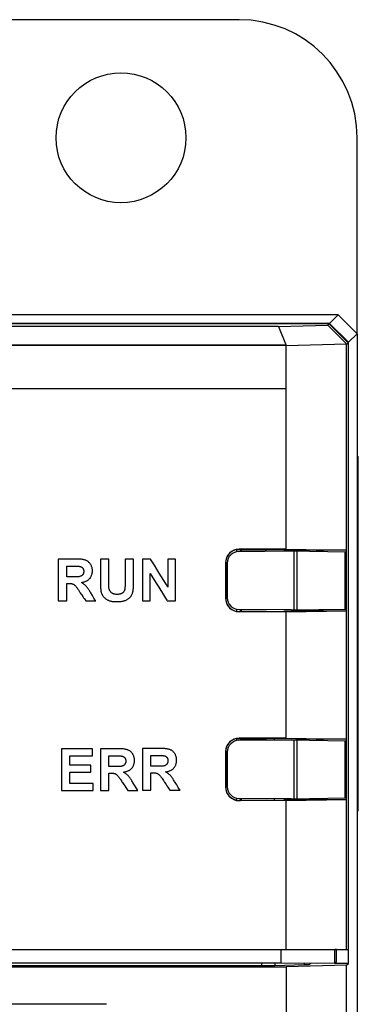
# Model space of a CAD drawing. Header units: millimetres. Extents: x 1898 to 2650, y -151 to 500.
# Tile 16 of 29: x 2141 to 2155, y 127 to 169. Entities that reach past the tile are written whole.
import ezdxf

# ---------------------------------------------------------------- set-up
doc = ezdxf.new("R2010")
doc.units = ezdxf.units.MM
doc.header["$LTSCALE"] = 23.1
doc.layers.get('0').update_dxf_attribs({"linetype": 'CONTINUOUS'})

msp = doc.modelspace()

# ---------------------------------------------------------------- linework, layer by layer
for p, q in [((2150.435, 168.79), (2138.549, 168.79)), ((2155.435, 155.49), (2155.435, 163.79)), ((2154.635, 156.29), (2114.234, 156.29)), ((2154.271, 155.926), (2154.635, 156.29)), ((2154.635, 156.29), (2155.435, 155.49)), ((2154.271, 155.926), (2114.598, 155.926)), ((2154.255, 155.911), (2114.614, 155.911)), ((2152.099, 155.8), (2116.771, 155.8)), ((2152.099, 155.8), (2154.198, 155.854)), ((2152.099, 155.8), (2152.424, 154.994)), ((2154.198, 155.854), (2154.255, 155.911)), ((2154.99, 155.06), (2154.198, 155.854)), ((2154.255, 155.911), (2155.055, 155.111)), ((2154.271, 155.926), (2155.071, 155.127)), ((2155.071, 155.127), (2155.435, 155.49)), ((2155.071, 128.824), (2155.071, 155.127)), ((2155.435, 155.49), (2155.435, -12.91)), ((2152.424, 155), (2116.445, 155)), ((2152.424, 154.994), (2116.445, 154.994)), ((2152.424, 154.994), (2154.99, 155.06)), ((2152.424, 146.363), (2152.424, 155)), ((2152.424, 153.176), (2152.424, 154.994)), ((2154.99, 155.045), (2155.055, 155.111)), ((2154.99, 146.249), (2154.99, 155.045)), ((2155.055, 155.111), (2155.055, 129.408)), ((2116.445, 153.176), (2152.424, 153.176)), ((2155.435, 150.29), (2155.485, 150.29)), ((2155.485, 135.29), (2155.485, 150.29)), ((2150.34, 146.347), (2150.435, 146.354)), ((2150.34, 146.262), (2150.34, 146.347)), ((2150.43, 146.271), (2152.635, 146.29)), ((2150.435, 146.354), (2150.435, 146.363)), ((2152.424, 146.363), (2150.435, 146.363)), ((2150.49, 146.271), (2150.49, 146.352)), ((2150.526, 146.34), (2150.49, 146.352)), ((2150.526, 146.34), (2150.526, 146.272)), ((2150.526, 146.34), (2151.601, 146.34)), ((2151.601, 146.34), (2152.328, 146.353)), ((2152.328, 146.328), (2152.84, 146.319)), ((2152.424, 146.363), (2154.99, 146.319)), ((2152.635, 146.29), (2154.969, 146.249)), ((2152.748, 146.288), (2152.748, 143.792)), ((2153.789, 146.319), (2152.84, 146.319)), ((2152.877, 146.286), (2152.877, 143.794)), ((2153.319, 146.319), (2153.319, 146.278)), ((2153.719, 146.319), (2153.719, 146.271)), ((2153.77, 146.27), (2153.77, 146.319)), ((2153.794, 146.316), (2153.789, 146.319)), ((2153.794, 146.316), (2153.989, 146.319)), ((2153.794, 146.316), (2153.794, 146.27)), ((2153.989, 146.319), (2153.989, 146.267)), ((2154.99, 146.319), (2153.989, 146.319)), ((2154.909, 146.251), (2154.909, 143.83)), ((2154.969, 146.249), (2154.969, 143.831)), ((2142.778, 145.944), (2142.778, 144.175)), ((2143.571, 145.944), (2142.778, 145.944)), ((2143.136, 145.195), (2143.136, 145.645)), ((2143.136, 145.645), (2143.407, 145.645)), ((2143.407, 145.645), (2143.441, 145.645)), ((2143.441, 145.645), (2143.493, 145.646)), ((2143.493, 145.646), (2143.519, 145.646)), ((2143.519, 145.646), (2143.545, 145.646)), ((2143.545, 145.646), (2143.571, 145.646)), ((2143.613, 145.943), (2143.571, 145.944)), ((2143.571, 145.646), (2143.597, 145.645)), ((2143.597, 145.645), (2143.623, 145.644)), ((2143.655, 145.942), (2143.613, 145.943)), ((2143.623, 145.644), (2143.649, 145.642)), ((2143.649, 145.642), (2143.675, 145.639)), ((2143.697, 145.941), (2143.655, 145.942)), ((2143.675, 145.639), (2143.69, 145.636)), ((2143.69, 145.636), (2143.705, 145.632)), ((2143.719, 145.939), (2143.697, 145.941)), ((2143.705, 145.632), (2143.72, 145.627)), ((2143.758, 145.936), (2143.719, 145.939)), ((2143.72, 145.627), (2143.734, 145.622)), ((2143.734, 145.622), (2143.748, 145.615)), ((2143.748, 145.615), (2143.762, 145.608)), ((2143.793, 145.932), (2143.758, 145.936)), ((2143.762, 145.608), (2143.775, 145.599)), ((2143.775, 145.599), (2143.788, 145.59)), ((2143.788, 145.59), (2143.799, 145.58)), ((2143.827, 145.926), (2143.793, 145.932)), ((2143.799, 145.58), (2143.809, 145.569)), ((2143.809, 145.569), (2143.818, 145.557)), ((2143.818, 145.557), (2143.827, 145.544)), ((2143.858, 145.92), (2143.827, 145.926)), ((2143.827, 145.544), (2143.834, 145.531)), ((2143.887, 145.913), (2143.858, 145.92)), ((2143.915, 145.905), (2143.887, 145.913)), ((2143.942, 145.896), (2143.915, 145.905)), ((2143.962, 145.887), (2143.942, 145.896)), ((2143.982, 145.878), (2143.962, 145.887)), ((2144.003, 145.867), (2143.982, 145.878)), ((2144.023, 145.854), (2144.003, 145.867)), ((2144.042, 145.84), (2144.023, 145.854)), ((2144.062, 145.825), (2144.042, 145.84)), ((2144.08, 145.808), (2144.062, 145.825)), ((2144.097, 145.791), (2144.08, 145.808)), ((2144.103, 145.784), (2144.097, 145.791)), ((2144.119, 145.766), (2144.103, 145.784)), ((2144.134, 145.746), (2144.119, 145.766)), ((2144.147, 145.727), (2144.134, 145.746)), ((2144.16, 145.705), (2144.147, 145.727)), ((2144.172, 145.683), (2144.16, 145.705)), ((2144.182, 145.66), (2144.172, 145.683)), ((2144.192, 145.635), (2144.182, 145.66)), ((2144.201, 145.61), (2144.192, 145.635)), ((2144.208, 145.583), (2144.201, 145.61)), ((2144.214, 145.557), (2144.208, 145.583)), ((2144.219, 145.529), (2144.214, 145.557)), ((2144.561, 145.944), (2144.561, 144.999)), ((2144.919, 145.944), (2144.561, 145.944)), ((2144.919, 144.985), (2144.919, 145.944)), ((2145.608, 145.944), (2145.608, 144.905)), ((2145.966, 145.944), (2145.608, 145.944)), ((2145.966, 145.04), (2145.966, 145.944)), ((2146.344, 145.944), (2146.344, 144.175)), ((2146.691, 145.944), (2146.344, 145.944)), ((2146.767, 145.82), (2146.691, 145.944)), ((2146.848, 145.688), (2146.767, 145.82)), ((2146.947, 145.526), (2146.848, 145.688)), ((2147.419, 145.944), (2147.419, 144.759)), ((2147.749, 145.944), (2147.419, 145.944)), ((2147.749, 144.175), (2147.749, 145.944)), ((2149.862, 145.79), (2149.862, 144.29)), ((2149.862, 145.79), (2149.87, 145.79)), ((2149.87, 145.79), (2149.87, 144.29)), ((2149.935, 145.771), (2149.935, 144.309)), ((2143.4, 145.195), (2143.136, 145.195)), ((2143.432, 145.195), (2143.4, 145.195)), ((2143.465, 145.194), (2143.432, 145.195)), ((2143.497, 145.194), (2143.465, 145.194)), ((2143.53, 145.193), (2143.497, 145.194)), ((2143.562, 145.193), (2143.53, 145.193)), ((2143.566, 145.194), (2143.562, 145.193)), ((2143.598, 145.195), (2143.566, 145.194)), ((2143.626, 145.197), (2143.598, 145.195)), ((2143.652, 145.201), (2143.626, 145.197)), ((2143.676, 145.205), (2143.652, 145.201)), ((2143.699, 145.211), (2143.676, 145.205)), ((2143.721, 145.217), (2143.699, 145.211)), ((2143.732, 145.222), (2143.721, 145.217)), ((2143.744, 145.227), (2143.732, 145.222)), ((2143.755, 145.233), (2143.744, 145.227)), ((2143.766, 145.239), (2143.755, 145.233)), ((2143.777, 145.247), (2143.766, 145.239)), ((2143.787, 145.255), (2143.777, 145.247)), ((2143.796, 145.263), (2143.787, 145.255)), ((2143.805, 145.272), (2143.796, 145.263)), ((2143.813, 145.282), (2143.805, 145.272)), ((2143.821, 145.292), (2143.813, 145.282)), ((2143.828, 145.304), (2143.821, 145.292)), ((2143.834, 145.316), (2143.828, 145.304)), ((2143.834, 145.531), (2143.84, 145.517)), ((2143.84, 145.329), (2143.834, 145.316)), ((2143.84, 145.517), (2143.845, 145.502)), ((2143.845, 145.342), (2143.84, 145.329)), ((2143.845, 145.502), (2143.849, 145.487)), ((2143.849, 145.355), (2143.845, 145.342)), ((2143.849, 145.487), (2143.853, 145.471)), ((2143.852, 145.369), (2143.849, 145.355)), ((2143.854, 145.383), (2143.852, 145.369)), ((2143.853, 145.471), (2143.855, 145.456)), ((2143.855, 145.397), (2143.854, 145.383)), ((2143.855, 145.456), (2143.856, 145.44)), ((2143.857, 145.411), (2143.855, 145.397)), ((2143.856, 145.44), (2143.857, 145.425)), ((2143.857, 145.425), (2143.857, 145.411)), ((2144.093, 145.103), (2144.108, 145.119)), ((2144.108, 145.119), (2144.123, 145.136)), ((2144.123, 145.136), (2144.137, 145.155)), ((2144.137, 145.155), (2144.15, 145.175)), ((2144.15, 145.175), (2144.162, 145.196)), ((2144.162, 145.196), (2144.173, 145.218)), ((2144.173, 145.218), (2144.184, 145.242)), ((2144.184, 145.242), (2144.193, 145.266)), ((2144.193, 145.266), (2144.202, 145.291)), ((2144.202, 145.291), (2144.209, 145.318)), ((2144.209, 145.318), (2144.215, 145.345)), ((2144.215, 145.345), (2144.219, 145.372)), ((2144.222, 145.502), (2144.219, 145.529)), ((2144.219, 145.372), (2144.222, 145.399)), ((2144.224, 145.475), (2144.222, 145.502)), ((2144.222, 145.399), (2144.224, 145.421)), ((2144.225, 145.448), (2144.224, 145.475)), ((2144.224, 145.421), (2144.225, 145.448)), ((2146.675, 144.175), (2146.675, 145.338)), ((2146.675, 145.338), (2146.927, 144.929)), ((2147.055, 145.351), (2146.947, 145.526)), ((2147.343, 144.882), (2147.055, 145.351)), ((2143.136, 144.175), (2143.136, 144.914)), ((2143.136, 144.914), (2143.226, 144.914)), ((2143.226, 144.914), (2143.245, 144.914)), ((2143.245, 144.914), (2143.263, 144.913)), ((2143.263, 144.913), (2143.281, 144.913)), ((2143.281, 144.913), (2143.3, 144.911)), ((2143.3, 144.911), (2143.318, 144.91)), ((2143.318, 144.91), (2143.336, 144.907)), ((2143.336, 144.907), (2143.354, 144.904)), ((2143.354, 144.904), (2143.372, 144.899)), ((2143.372, 144.899), (2143.389, 144.894)), ((2143.389, 144.894), (2143.401, 144.889)), ((2143.401, 144.889), (2143.413, 144.884)), ((2143.413, 144.884), (2143.424, 144.878)), ((2143.424, 144.878), (2143.436, 144.871)), ((2143.436, 144.871), (2143.447, 144.864)), ((2143.447, 144.864), (2143.457, 144.856)), ((2143.457, 144.856), (2143.468, 144.848)), ((2143.468, 144.848), (2143.478, 144.839)), ((2143.478, 144.839), (2143.487, 144.83)), ((2143.487, 144.83), (2143.496, 144.821)), ((2143.496, 144.821), (2143.518, 144.797)), ((2143.518, 144.797), (2143.539, 144.773)), ((2143.539, 144.773), (2143.558, 144.747)), ((2143.558, 144.747), (2143.577, 144.722)), ((2143.577, 144.722), (2143.596, 144.695)), ((2143.76, 144.956), (2143.763, 144.956)), ((2143.78, 144.943), (2143.76, 144.956)), ((2143.763, 144.956), (2143.796, 144.962)), ((2143.801, 144.93), (2143.78, 144.943)), ((2143.796, 144.962), (2143.828, 144.969)), ((2143.821, 144.917), (2143.801, 144.93)), ((2143.841, 144.903), (2143.821, 144.917)), ((2143.828, 144.969), (2143.86, 144.977)), ((2143.86, 144.889), (2143.841, 144.903)), ((2143.86, 144.977), (2143.889, 144.986)), ((2143.879, 144.874), (2143.86, 144.889)), ((2143.898, 144.858), (2143.879, 144.874)), ((2143.889, 144.986), (2143.918, 144.996)), ((2143.916, 144.842), (2143.898, 144.858)), ((2143.933, 144.825), (2143.916, 144.842)), ((2143.918, 144.996), (2143.945, 145.007)), ((2143.95, 144.808), (2143.933, 144.825)), ((2143.945, 145.007), (2143.97, 145.018)), ((2143.973, 144.782), (2143.95, 144.808)), ((2143.97, 145.018), (2143.994, 145.031)), ((2143.995, 144.755), (2143.973, 144.782)), ((2143.994, 145.031), (2144.017, 145.044)), ((2144.016, 144.728), (2143.995, 144.755)), ((2144.037, 144.699), (2144.016, 144.728)), ((2144.017, 145.044), (2144.038, 145.058)), ((2144.057, 144.67), (2144.037, 144.699)), ((2144.038, 145.058), (2144.058, 145.072)), ((2144.058, 145.072), (2144.076, 145.087)), ((2144.076, 145.087), (2144.093, 145.103)), ((2144.561, 144.999), (2144.561, 144.935)), ((2144.561, 144.935), (2144.562, 144.89)), ((2144.562, 144.89), (2144.563, 144.845)), ((2144.563, 144.845), (2144.564, 144.8)), ((2144.564, 144.8), (2144.567, 144.754)), ((2144.567, 144.754), (2144.571, 144.709)), ((2144.571, 144.709), (2144.576, 144.666)), ((2144.918, 144.896), (2144.919, 144.926)), ((2144.918, 144.867), (2144.918, 144.896)), ((2144.919, 144.837), (2144.918, 144.867)), ((2144.919, 144.956), (2144.919, 144.985)), ((2144.919, 144.926), (2144.919, 144.956)), ((2144.92, 144.807), (2144.919, 144.837)), ((2144.921, 144.778), (2144.92, 144.807)), ((2144.924, 144.748), (2144.921, 144.778)), ((2144.927, 144.719), (2144.924, 144.748)), ((2144.932, 144.69), (2144.927, 144.719)), ((2145.6, 144.724), (2145.597, 144.694)), ((2145.603, 144.754), (2145.6, 144.724)), ((2145.605, 144.784), (2145.603, 144.754)), ((2145.607, 144.814), (2145.605, 144.784)), ((2145.608, 144.874), (2145.607, 144.844)), ((2145.607, 144.844), (2145.607, 144.814)), ((2145.608, 144.905), (2145.608, 144.874)), ((2145.956, 144.675), (2145.959, 144.717)), ((2145.959, 144.717), (2145.961, 144.742)), ((2145.961, 144.742), (2145.964, 144.787)), ((2145.964, 144.787), (2145.965, 144.833)), ((2145.965, 144.833), (2145.966, 144.878)), ((2145.966, 144.969), (2145.966, 145.04)), ((2145.966, 144.923), (2145.966, 144.969)), ((2145.966, 144.878), (2145.966, 144.923)), ((2146.927, 144.929), (2147.033, 144.757)), ((2147.033, 144.757), (2147.237, 144.426)), ((2147.398, 144.792), (2147.343, 144.882)), ((2147.419, 144.759), (2147.398, 144.792)), ((2143.596, 144.695), (2143.614, 144.669)), ((2143.614, 144.669), (2143.632, 144.642)), ((2143.632, 144.642), (2143.65, 144.615)), ((2143.65, 144.615), (2143.667, 144.588)), ((2143.667, 144.588), (2143.685, 144.561)), ((2143.685, 144.561), (2143.692, 144.551)), ((2143.692, 144.551), (2143.712, 144.521)), ((2143.712, 144.521), (2143.74, 144.478)), ((2143.74, 144.478), (2143.775, 144.426)), ((2143.775, 144.426), (2143.813, 144.368)), ((2143.813, 144.368), (2143.851, 144.311)), ((2143.851, 144.311), (2143.886, 144.259)), ((2144.077, 144.641), (2144.057, 144.67)), ((2144.096, 144.611), (2144.077, 144.641)), ((2144.115, 144.581), (2144.096, 144.611)), ((2144.133, 144.551), (2144.115, 144.581)), ((2144.152, 144.521), (2144.133, 144.551)), ((2144.158, 144.511), (2144.152, 144.521)), ((2144.228, 144.399), (2144.158, 144.511)), ((2144.292, 144.297), (2144.228, 144.399)), ((2144.362, 144.185), (2144.292, 144.297)), ((2144.576, 144.666), (2144.581, 144.626)), ((2144.581, 144.626), (2144.588, 144.587)), ((2144.588, 144.587), (2144.596, 144.55)), ((2144.596, 144.55), (2144.602, 144.529)), ((2144.602, 144.529), (2144.608, 144.508)), ((2144.608, 144.508), (2144.616, 144.487)), ((2144.616, 144.487), (2144.625, 144.467)), ((2144.625, 144.467), (2144.635, 144.447)), ((2144.635, 144.447), (2144.645, 144.427)), ((2144.645, 144.427), (2144.657, 144.408)), ((2144.657, 144.408), (2144.669, 144.39)), ((2144.669, 144.39), (2144.682, 144.371)), ((2144.682, 144.371), (2144.695, 144.354)), ((2144.695, 144.354), (2144.711, 144.336)), ((2144.711, 144.336), (2144.729, 144.318)), ((2144.729, 144.318), (2144.747, 144.3)), ((2144.747, 144.3), (2144.749, 144.299)), ((2144.749, 144.299), (2144.769, 144.282)), ((2144.937, 144.671), (2144.932, 144.69)), ((2144.943, 144.651), (2144.937, 144.671)), ((2144.951, 144.632), (2144.943, 144.651)), ((2144.96, 144.613), (2144.951, 144.632)), ((2144.964, 144.606), (2144.96, 144.613)), ((2144.974, 144.588), (2144.964, 144.606)), ((2144.986, 144.571), (2144.974, 144.588)), ((2144.998, 144.555), (2144.986, 144.571)), ((2145.012, 144.541), (2144.998, 144.555)), ((2145.026, 144.527), (2145.012, 144.541)), ((2145.04, 144.515), (2145.026, 144.527)), ((2145.055, 144.505), (2145.04, 144.515)), ((2145.071, 144.495), (2145.055, 144.505)), ((2145.088, 144.486), (2145.071, 144.495)), ((2145.107, 144.478), (2145.088, 144.486)), ((2145.127, 144.471), (2145.107, 144.478)), ((2145.148, 144.465), (2145.127, 144.471)), ((2145.171, 144.459), (2145.148, 144.465)), ((2145.195, 144.455), (2145.171, 144.459)), ((2145.22, 144.452), (2145.195, 144.455)), ((2145.245, 144.45), (2145.22, 144.452)), ((2145.269, 144.45), (2145.245, 144.45)), ((2145.274, 144.45), (2145.269, 144.45)), ((2145.298, 144.45), (2145.274, 144.45)), ((2145.322, 144.451), (2145.298, 144.45)), ((2145.346, 144.454), (2145.322, 144.451)), ((2145.355, 144.455), (2145.346, 144.454)), ((2145.379, 144.459), (2145.355, 144.455)), ((2145.4, 144.464), (2145.379, 144.459)), ((2145.421, 144.47), (2145.4, 144.464)), ((2145.439, 144.476), (2145.421, 144.47)), ((2145.457, 144.484), (2145.439, 144.476)), ((2145.473, 144.492), (2145.457, 144.484)), ((2145.487, 144.502), (2145.473, 144.492)), ((2145.501, 144.512), (2145.487, 144.502)), ((2145.514, 144.523), (2145.501, 144.512)), ((2145.527, 144.536), (2145.514, 144.523)), ((2145.539, 144.55), (2145.527, 144.536)), ((2145.55, 144.565), (2145.539, 144.55)), ((2145.56, 144.58), (2145.55, 144.565)), ((2145.569, 144.596), (2145.56, 144.58)), ((2145.577, 144.613), (2145.569, 144.596)), ((2145.578, 144.614), (2145.577, 144.613)), ((2145.584, 144.631), (2145.578, 144.614)), ((2145.589, 144.648), (2145.584, 144.631)), ((2145.592, 144.664), (2145.589, 144.648)), ((2145.597, 144.694), (2145.592, 144.664)), ((2145.759, 144.274), (2145.779, 144.29)), ((2145.779, 144.29), (2145.797, 144.306)), ((2145.797, 144.306), (2145.815, 144.324)), ((2145.815, 144.324), (2145.831, 144.341)), ((2145.831, 144.341), (2145.846, 144.36)), ((2145.846, 144.36), (2145.861, 144.381)), ((2145.861, 144.381), (2145.874, 144.402)), ((2145.874, 144.402), (2145.886, 144.423)), ((2145.886, 144.423), (2145.897, 144.446)), ((2145.897, 144.446), (2145.907, 144.469)), ((2145.907, 144.469), (2145.916, 144.492)), ((2145.916, 144.492), (2145.924, 144.516)), ((2145.924, 144.516), (2145.931, 144.54)), ((2145.931, 144.54), (2145.937, 144.564)), ((2145.937, 144.564), (2145.944, 144.599)), ((2145.944, 144.599), (2145.95, 144.636)), ((2145.95, 144.636), (2145.956, 144.675)), ((2147.237, 144.426), (2147.317, 144.296)), ((2147.317, 144.296), (2147.372, 144.208)), ((2149.862, 144.29), (2149.87, 144.29)), ((2142.778, 144.175), (2143.136, 144.175)), ((2143.886, 144.259), (2143.941, 144.175)), ((2143.941, 144.175), (2144.368, 144.175)), ((2144.368, 144.175), (2144.362, 144.185)), ((2144.769, 144.282), (2144.79, 144.266)), ((2144.79, 144.266), (2144.811, 144.251)), ((2144.811, 144.251), (2144.833, 144.238)), ((2144.833, 144.238), (2144.856, 144.225)), ((2144.856, 144.225), (2144.879, 144.213)), ((2144.879, 144.213), (2144.902, 144.202)), ((2144.902, 144.202), (2144.926, 144.192)), ((2144.926, 144.192), (2144.951, 144.183)), ((2144.951, 144.183), (2144.978, 144.174)), ((2144.978, 144.174), (2145.006, 144.167)), ((2145.006, 144.167), (2145.036, 144.161)), ((2145.036, 144.161), (2145.068, 144.155)), ((2145.068, 144.155), (2145.102, 144.151)), ((2145.102, 144.151), (2145.14, 144.148)), ((2145.14, 144.148), (2145.167, 144.146)), ((2145.167, 144.146), (2145.206, 144.144)), ((2145.206, 144.144), (2145.246, 144.144)), ((2145.246, 144.144), (2145.284, 144.143)), ((2145.284, 144.143), (2145.309, 144.144)), ((2145.309, 144.144), (2145.344, 144.144)), ((2145.344, 144.144), (2145.379, 144.146)), ((2145.379, 144.146), (2145.413, 144.149)), ((2145.413, 144.149), (2145.448, 144.153)), ((2145.448, 144.153), (2145.481, 144.158)), ((2145.481, 144.158), (2145.513, 144.164)), ((2145.513, 144.164), (2145.543, 144.171)), ((2145.543, 144.171), (2145.571, 144.178)), ((2145.571, 144.178), (2145.598, 144.187)), ((2145.598, 144.187), (2145.624, 144.197)), ((2145.624, 144.197), (2145.626, 144.198)), ((2145.626, 144.198), (2145.649, 144.208)), ((2145.649, 144.208), (2145.672, 144.22)), ((2145.672, 144.22), (2145.694, 144.232)), ((2145.694, 144.232), (2145.717, 144.245)), ((2145.717, 144.245), (2145.738, 144.259)), ((2145.738, 144.259), (2145.759, 144.274)), ((2146.344, 144.175), (2146.675, 144.175)), ((2147.372, 144.208), (2147.392, 144.175)), ((2147.392, 144.175), (2147.749, 144.175)), ((2150.34, 143.734), (2150.34, 143.819)), ((2152.635, 143.79), (2150.43, 143.809)), ((2150.435, 143.718), (2150.435, 143.726)), ((2152.424, 143.718), (2150.435, 143.718)), ((2150.49, 143.728), (2150.49, 143.809)), ((2150.526, 143.74), (2150.49, 143.728)), ((2150.526, 143.809), (2150.526, 143.74)), ((2150.526, 143.74), (2151.601, 143.74)), ((2151.601, 143.74), (2152.328, 143.728)), ((2152.328, 143.753), (2152.84, 143.761)), ((2152.424, 143.718), (2154.99, 143.761)), ((2152.424, 138.363), (2152.424, 143.718)), ((2152.635, 143.79), (2154.969, 143.831)), ((2153.789, 143.761), (2152.84, 143.761)), ((2153.319, 143.802), (2153.319, 143.761)), ((2153.719, 143.809), (2153.719, 143.761)), ((2153.77, 143.761), (2153.77, 143.81)), ((2153.794, 143.765), (2153.789, 143.761)), ((2153.794, 143.81), (2153.794, 143.765)), ((2153.989, 143.761), (2153.794, 143.765)), ((2153.989, 143.814), (2153.989, 143.761)), ((2153.989, 143.761), (2154.99, 143.761)), ((2154.99, 138.249), (2154.99, 143.831)), ((2150.34, 138.347), (2150.435, 138.354)), ((2150.34, 138.262), (2150.34, 138.347)), ((2150.43, 138.271), (2152.635, 138.29)), ((2150.435, 138.354), (2150.435, 138.363)), ((2152.424, 138.363), (2150.435, 138.363)), ((2150.49, 138.271), (2150.49, 138.352)), ((2150.526, 138.34), (2150.49, 138.352)), ((2150.526, 138.34), (2150.526, 138.272)), ((2150.526, 138.34), (2151.601, 138.34)), ((2152.84, 138.319), (2151.601, 138.34)), ((2151.935, 138.284), (2151.935, 138.335)), ((2152.424, 138.363), (2154.99, 138.319)), ((2152.635, 138.29), (2154.969, 138.249)), ((2152.748, 138.288), (2152.748, 135.792)), ((2153.789, 138.319), (2152.84, 138.319)), ((2152.877, 138.286), (2152.877, 135.794)), ((2153.319, 138.319), (2153.319, 138.278)), ((2153.719, 138.319), (2153.719, 138.271)), ((2153.77, 138.27), (2153.77, 138.319)), ((2153.794, 138.316), (2153.789, 138.319)), ((2153.794, 138.316), (2153.989, 138.319)), ((2153.794, 138.316), (2153.794, 138.27)), ((2153.989, 138.319), (2153.989, 138.267)), ((2154.99, 138.319), (2153.989, 138.319)), ((2154.909, 138.251), (2154.909, 135.83)), ((2154.969, 138.249), (2154.969, 135.831)), ((2142.914, 137.911), (2142.914, 136.143)), ((2144.223, 137.911), (2142.914, 137.911)), ((2143.272, 137.22), (2143.272, 137.612)), ((2143.272, 137.612), (2144.223, 137.612)), ((2144.223, 137.612), (2144.223, 137.911)), ((2144.561, 137.911), (2144.561, 136.143)), ((2145.313, 137.911), (2144.561, 137.911)), ((2144.919, 137.163), (2144.919, 137.612)), ((2144.919, 137.612), (2145.19, 137.612)), ((2145.19, 137.612), (2145.224, 137.613)), ((2145.224, 137.613), (2145.276, 137.613)), ((2145.276, 137.613), (2145.302, 137.614)), ((2145.302, 137.614), (2145.328, 137.614)), ((2145.355, 137.911), (2145.313, 137.911)), ((2145.328, 137.614), (2145.354, 137.614)), ((2145.354, 137.614), (2145.38, 137.613)), ((2145.396, 137.911), (2145.355, 137.911)), ((2145.38, 137.613), (2145.406, 137.612)), ((2145.438, 137.91), (2145.396, 137.911)), ((2145.406, 137.612), (2145.432, 137.609)), ((2145.48, 137.908), (2145.438, 137.91)), ((2145.502, 137.907), (2145.48, 137.908)), ((2145.541, 137.904), (2145.502, 137.907)), ((2145.577, 137.899), (2145.541, 137.904)), ((2145.61, 137.894), (2145.577, 137.899)), ((2145.641, 137.888), (2145.61, 137.894)), ((2145.67, 137.881), (2145.641, 137.888)), ((2145.698, 137.873), (2145.67, 137.881)), ((2145.725, 137.863), (2145.698, 137.873)), ((2145.745, 137.855), (2145.725, 137.863)), ((2145.766, 137.845), (2145.745, 137.855)), ((2145.786, 137.834), (2145.766, 137.845)), ((2145.806, 137.822), (2145.786, 137.834)), ((2145.826, 137.808), (2145.806, 137.822)), ((2145.845, 137.792), (2145.826, 137.808)), ((2145.863, 137.776), (2145.845, 137.792)), ((2145.881, 137.758), (2145.863, 137.776)), ((2145.887, 137.752), (2145.881, 137.758)), ((2145.903, 137.733), (2145.887, 137.752)), ((2145.917, 137.714), (2145.903, 137.733)), ((2145.931, 137.694), (2145.917, 137.714)), ((2145.943, 137.673), (2145.931, 137.694)), ((2145.955, 137.651), (2145.943, 137.673)), ((2145.966, 137.627), (2145.955, 137.651)), ((2145.975, 137.603), (2145.966, 137.627)), ((2146.344, 137.924), (2146.344, 136.156)), ((2147.096, 137.924), (2146.344, 137.924)), ((2146.702, 137.176), (2146.702, 137.625)), ((2146.702, 137.625), (2146.973, 137.625)), ((2146.973, 137.625), (2147.007, 137.625)), ((2147.007, 137.625), (2147.085, 137.626)), ((2147.085, 137.626), (2147.112, 137.626)), ((2147.138, 137.924), (2147.096, 137.924)), ((2147.112, 137.626), (2147.138, 137.626)), ((2147.18, 137.923), (2147.138, 137.924)), ((2147.138, 137.626), (2147.164, 137.625)), ((2147.164, 137.625), (2147.19, 137.624)), ((2147.222, 137.922), (2147.18, 137.923)), ((2147.19, 137.624), (2147.216, 137.622)), ((2147.216, 137.622), (2147.242, 137.619)), ((2147.264, 137.921), (2147.222, 137.922)), ((2147.242, 137.619), (2147.257, 137.616)), ((2147.257, 137.616), (2147.272, 137.612)), ((2147.285, 137.919), (2147.264, 137.921)), ((2147.272, 137.612), (2147.286, 137.607)), ((2147.324, 137.916), (2147.285, 137.919)), ((2147.36, 137.912), (2147.324, 137.916)), ((2147.393, 137.907), (2147.36, 137.912)), ((2147.424, 137.9), (2147.393, 137.907)), ((2147.454, 137.893), (2147.424, 137.9)), ((2147.482, 137.885), (2147.454, 137.893)), ((2147.508, 137.876), (2147.482, 137.885)), ((2147.529, 137.868), (2147.508, 137.876)), ((2147.549, 137.858), (2147.529, 137.868)), ((2147.569, 137.847), (2147.549, 137.858)), ((2147.59, 137.834), (2147.569, 137.847)), ((2147.609, 137.82), (2147.59, 137.834)), ((2147.628, 137.805), (2147.609, 137.82)), ((2147.647, 137.788), (2147.628, 137.805)), ((2147.664, 137.771), (2147.647, 137.788)), ((2147.67, 137.765), (2147.664, 137.771)), ((2147.686, 137.746), (2147.67, 137.765)), ((2147.701, 137.727), (2147.686, 137.746)), ((2147.714, 137.707), (2147.701, 137.727)), ((2147.727, 137.686), (2147.714, 137.707)), ((2147.738, 137.663), (2147.727, 137.686)), ((2147.749, 137.64), (2147.738, 137.663)), ((2147.759, 137.615), (2147.749, 137.64)), ((2147.767, 137.59), (2147.759, 137.615)), ((2149.862, 137.79), (2149.862, 136.29)), ((2149.862, 137.79), (2149.87, 137.79)), ((2149.87, 137.79), (2149.87, 136.29)), ((2149.935, 137.771), (2149.935, 136.309)), ((2144.156, 137.22), (2143.272, 137.22)), ((2144.156, 136.921), (2144.156, 137.22)), ((2145.432, 137.609), (2145.459, 137.606)), ((2145.459, 137.606), (2145.473, 137.603)), ((2145.473, 137.603), (2145.488, 137.6)), ((2145.488, 137.6), (2145.503, 137.595)), ((2145.503, 137.595), (2145.518, 137.589)), ((2145.527, 137.194), (2145.516, 137.189)), ((2145.518, 137.589), (2145.532, 137.583)), ((2145.538, 137.2), (2145.527, 137.194)), ((2145.532, 137.583), (2145.546, 137.575)), ((2145.549, 137.207), (2145.538, 137.2)), ((2145.546, 137.575), (2145.558, 137.567)), ((2145.56, 137.214), (2145.549, 137.207)), ((2145.558, 137.567), (2145.571, 137.558)), ((2145.57, 137.222), (2145.56, 137.214)), ((2145.58, 137.231), (2145.57, 137.222)), ((2145.571, 137.558), (2145.582, 137.548)), ((2145.588, 137.24), (2145.58, 137.231)), ((2145.582, 137.548), (2145.592, 137.537)), ((2145.597, 137.25), (2145.588, 137.24)), ((2145.592, 137.537), (2145.602, 137.525)), ((2145.604, 137.26), (2145.597, 137.25)), ((2145.602, 137.525), (2145.61, 137.512)), ((2145.611, 137.271), (2145.604, 137.26)), ((2145.61, 137.512), (2145.617, 137.498)), ((2145.618, 137.284), (2145.611, 137.271)), ((2145.617, 137.498), (2145.623, 137.484)), ((2145.623, 137.296), (2145.618, 137.284)), ((2145.623, 137.484), (2145.629, 137.469)), ((2145.628, 137.31), (2145.623, 137.296)), ((2145.632, 137.323), (2145.628, 137.31)), ((2145.629, 137.469), (2145.633, 137.454)), ((2145.635, 137.337), (2145.632, 137.323)), ((2145.633, 137.454), (2145.636, 137.439)), ((2145.637, 137.351), (2145.635, 137.337)), ((2145.636, 137.439), (2145.638, 137.423)), ((2145.639, 137.365), (2145.637, 137.351)), ((2145.638, 137.423), (2145.64, 137.408)), ((2145.64, 137.379), (2145.639, 137.365)), ((2145.64, 137.408), (2145.64, 137.393)), ((2145.64, 137.393), (2145.64, 137.379)), ((2145.957, 137.186), (2145.967, 137.209)), ((2145.967, 137.209), (2145.977, 137.234)), ((2145.984, 137.577), (2145.975, 137.603)), ((2145.977, 137.234), (2145.985, 137.259)), ((2145.991, 137.551), (2145.984, 137.577)), ((2145.985, 137.259), (2145.992, 137.285)), ((2145.997, 137.524), (2145.991, 137.551)), ((2145.992, 137.285), (2145.998, 137.312)), ((2146.002, 137.497), (2145.997, 137.524)), ((2145.998, 137.312), (2146.003, 137.339)), ((2146.005, 137.47), (2146.002, 137.497)), ((2146.003, 137.339), (2146.006, 137.367)), ((2146.007, 137.443), (2146.005, 137.47)), ((2146.006, 137.367), (2146.007, 137.389)), ((2146.008, 137.416), (2146.007, 137.443)), ((2146.007, 137.389), (2146.008, 137.416)), ((2147.287, 137.197), (2147.266, 137.191)), ((2147.286, 137.607), (2147.301, 137.602)), ((2147.299, 137.202), (2147.287, 137.197)), ((2147.31, 137.207), (2147.299, 137.202)), ((2147.301, 137.602), (2147.315, 137.595)), ((2147.322, 137.213), (2147.31, 137.207)), ((2147.315, 137.595), (2147.329, 137.588)), ((2147.333, 137.22), (2147.322, 137.213)), ((2147.329, 137.588), (2147.342, 137.58)), ((2147.343, 137.227), (2147.333, 137.22)), ((2147.342, 137.58), (2147.354, 137.57)), ((2147.353, 137.235), (2147.343, 137.227)), ((2147.363, 137.243), (2147.353, 137.235)), ((2147.354, 137.57), (2147.365, 137.56)), ((2147.372, 137.252), (2147.363, 137.243)), ((2147.365, 137.56), (2147.376, 137.55)), ((2147.38, 137.262), (2147.372, 137.252)), ((2147.376, 137.55), (2147.385, 137.538)), ((2147.387, 137.272), (2147.38, 137.262)), ((2147.385, 137.538), (2147.393, 137.525)), ((2147.394, 137.284), (2147.387, 137.272)), ((2147.393, 137.525), (2147.401, 137.511)), ((2147.401, 137.296), (2147.394, 137.284)), ((2147.401, 137.511), (2147.407, 137.497)), ((2147.407, 137.309), (2147.401, 137.296)), ((2147.407, 137.497), (2147.412, 137.482)), ((2147.411, 137.322), (2147.407, 137.309)), ((2147.415, 137.336), (2147.411, 137.322)), ((2147.412, 137.482), (2147.416, 137.467)), ((2147.418, 137.349), (2147.415, 137.336)), ((2147.416, 137.467), (2147.419, 137.451)), ((2147.42, 137.363), (2147.418, 137.349)), ((2147.419, 137.451), (2147.422, 137.436)), ((2147.422, 137.377), (2147.42, 137.363)), ((2147.422, 137.436), (2147.423, 137.42)), ((2147.423, 137.391), (2147.422, 137.377)), ((2147.423, 137.42), (2147.423, 137.405)), ((2147.423, 137.405), (2147.423, 137.391)), ((2147.729, 137.176), (2147.74, 137.198)), ((2147.74, 137.198), (2147.751, 137.222)), ((2147.751, 137.222), (2147.76, 137.246)), ((2147.76, 137.246), (2147.768, 137.272)), ((2147.774, 137.564), (2147.767, 137.59)), ((2147.768, 137.272), (2147.775, 137.298)), ((2147.78, 137.537), (2147.774, 137.564)), ((2147.775, 137.298), (2147.781, 137.325)), ((2147.785, 137.51), (2147.78, 137.537)), ((2147.781, 137.325), (2147.786, 137.352)), ((2147.789, 137.482), (2147.785, 137.51)), ((2147.786, 137.352), (2147.789, 137.379)), ((2147.791, 137.456), (2147.789, 137.482)), ((2147.789, 137.379), (2147.791, 137.401)), ((2147.791, 137.428), (2147.791, 137.456)), ((2147.791, 137.401), (2147.791, 137.428)), ((2143.272, 136.442), (2143.272, 136.921)), ((2143.272, 136.921), (2144.156, 136.921)), ((2145.183, 137.163), (2144.919, 137.163)), ((2144.919, 136.143), (2144.919, 136.882)), ((2144.919, 136.882), (2145.01, 136.882)), ((2145.01, 136.882), (2145.028, 136.881)), ((2145.028, 136.881), (2145.046, 136.881)), ((2145.046, 136.881), (2145.065, 136.88)), ((2145.065, 136.88), (2145.083, 136.879)), ((2145.083, 136.879), (2145.101, 136.877)), ((2145.101, 136.877), (2145.119, 136.875)), ((2145.119, 136.875), (2145.137, 136.871)), ((2145.137, 136.871), (2145.155, 136.867)), ((2145.155, 136.867), (2145.172, 136.862)), ((2145.172, 136.862), (2145.184, 136.857)), ((2145.216, 137.163), (2145.183, 137.163)), ((2145.184, 136.857), (2145.196, 136.852)), ((2145.196, 136.852), (2145.208, 136.846)), ((2145.208, 136.846), (2145.219, 136.839)), ((2145.281, 137.161), (2145.216, 137.163)), ((2145.219, 136.839), (2145.23, 136.832)), ((2145.23, 136.832), (2145.241, 136.824)), ((2145.241, 136.824), (2145.251, 136.815)), ((2145.251, 136.815), (2145.261, 136.807)), ((2145.261, 136.807), (2145.27, 136.798)), ((2145.27, 136.798), (2145.28, 136.788)), ((2145.28, 136.788), (2145.301, 136.765)), ((2145.313, 137.161), (2145.281, 137.161)), ((2145.346, 137.161), (2145.313, 137.161)), ((2145.349, 137.161), (2145.346, 137.161)), ((2145.381, 137.163), (2145.349, 137.161)), ((2145.41, 137.165), (2145.381, 137.163)), ((2145.436, 137.168), (2145.41, 137.165)), ((2145.46, 137.173), (2145.436, 137.168)), ((2145.482, 137.178), (2145.46, 137.173)), ((2145.504, 137.185), (2145.482, 137.178)), ((2145.516, 137.189), (2145.504, 137.185)), ((2145.543, 136.923), (2145.546, 136.924)), ((2145.564, 136.911), (2145.543, 136.923)), ((2145.546, 136.924), (2145.58, 136.93)), ((2145.584, 136.898), (2145.564, 136.911)), ((2145.58, 136.93), (2145.612, 136.936)), ((2145.604, 136.885), (2145.584, 136.898)), ((2145.624, 136.871), (2145.604, 136.885)), ((2145.612, 136.936), (2145.643, 136.944)), ((2145.644, 136.856), (2145.624, 136.871)), ((2145.643, 136.944), (2145.673, 136.954)), ((2145.663, 136.841), (2145.644, 136.856)), ((2145.681, 136.826), (2145.663, 136.841)), ((2145.673, 136.954), (2145.701, 136.963)), ((2145.699, 136.81), (2145.681, 136.826)), ((2145.716, 136.793), (2145.699, 136.81)), ((2145.701, 136.963), (2145.728, 136.974)), ((2145.733, 136.775), (2145.716, 136.793)), ((2145.728, 136.974), (2145.754, 136.986)), ((2145.754, 136.986), (2145.778, 136.999)), ((2145.778, 136.999), (2145.8, 137.012)), ((2145.8, 137.012), (2145.821, 137.026)), ((2145.821, 137.026), (2145.841, 137.04)), ((2145.841, 137.04), (2145.859, 137.055)), ((2145.859, 137.055), (2145.876, 137.071)), ((2145.876, 137.071), (2145.892, 137.087)), ((2145.892, 137.087), (2145.906, 137.104)), ((2145.906, 137.104), (2145.92, 137.123)), ((2145.92, 137.123), (2145.933, 137.142)), ((2145.933, 137.142), (2145.945, 137.163)), ((2145.945, 137.163), (2145.957, 137.186)), ((2146.967, 137.176), (2146.702, 137.176)), ((2146.702, 136.156), (2146.702, 136.894)), ((2146.702, 136.894), (2146.793, 136.894)), ((2146.793, 136.894), (2146.811, 136.894)), ((2146.811, 136.894), (2146.83, 136.894)), ((2146.83, 136.894), (2146.848, 136.893)), ((2146.848, 136.893), (2146.866, 136.892)), ((2146.866, 136.892), (2146.885, 136.89)), ((2146.885, 136.89), (2146.903, 136.887)), ((2146.903, 136.887), (2146.92, 136.884)), ((2146.92, 136.884), (2146.938, 136.88)), ((2146.938, 136.88), (2146.955, 136.874)), ((2146.955, 136.874), (2146.968, 136.87)), ((2146.999, 137.175), (2146.967, 137.176)), ((2146.968, 136.87), (2146.979, 136.864)), ((2146.979, 136.864), (2146.991, 136.858)), ((2146.991, 136.858), (2147.002, 136.851)), ((2147.064, 137.174), (2146.999, 137.175)), ((2147.002, 136.851), (2147.013, 136.844)), ((2147.013, 136.844), (2147.024, 136.836)), ((2147.024, 136.836), (2147.034, 136.828)), ((2147.034, 136.828), (2147.044, 136.819)), ((2147.044, 136.819), (2147.054, 136.81)), ((2147.054, 136.81), (2147.063, 136.801)), ((2147.063, 136.801), (2147.084, 136.777)), ((2147.096, 137.173), (2147.064, 137.174)), ((2147.084, 136.777), (2147.105, 136.753)), ((2147.129, 137.174), (2147.096, 137.173)), ((2147.133, 137.174), (2147.129, 137.174)), ((2147.164, 137.175), (2147.133, 137.174)), ((2147.193, 137.178), (2147.164, 137.175)), ((2147.219, 137.181), (2147.193, 137.178)), ((2147.243, 137.185), (2147.219, 137.181)), ((2147.266, 137.191), (2147.243, 137.185)), ((2147.326, 136.936), (2147.33, 136.936)), ((2147.347, 136.924), (2147.326, 136.936)), ((2147.33, 136.936), (2147.363, 136.942)), ((2147.367, 136.911), (2147.347, 136.924)), ((2147.363, 136.942), (2147.395, 136.949)), ((2147.388, 136.897), (2147.367, 136.911)), ((2147.408, 136.883), (2147.388, 136.897)), ((2147.395, 136.949), (2147.426, 136.957)), ((2147.427, 136.869), (2147.408, 136.883)), ((2147.426, 136.957), (2147.456, 136.966)), ((2147.446, 136.854), (2147.427, 136.869)), ((2147.464, 136.838), (2147.446, 136.854)), ((2147.456, 136.966), (2147.485, 136.976)), ((2147.482, 136.822), (2147.464, 136.838)), ((2147.5, 136.805), (2147.482, 136.822)), ((2147.485, 136.976), (2147.512, 136.987)), ((2147.516, 136.788), (2147.5, 136.805)), ((2147.512, 136.987), (2147.537, 136.999)), ((2147.539, 136.763), (2147.516, 136.788)), ((2147.537, 136.999), (2147.561, 137.011)), ((2147.561, 137.011), (2147.584, 137.024)), ((2147.584, 137.024), (2147.605, 137.038)), ((2147.605, 137.038), (2147.624, 137.052)), ((2147.624, 137.052), (2147.643, 137.068)), ((2147.643, 137.068), (2147.659, 137.083)), ((2147.659, 137.083), (2147.675, 137.099)), ((2147.675, 137.099), (2147.69, 137.117)), ((2147.69, 137.117), (2147.703, 137.135)), ((2147.703, 137.135), (2147.716, 137.155)), ((2147.716, 137.155), (2147.729, 137.176)), ((2144.257, 136.442), (2143.272, 136.442)), ((2144.257, 136.143), (2144.257, 136.442)), ((2145.301, 136.765), (2145.322, 136.74)), ((2145.322, 136.74), (2145.342, 136.715)), ((2145.342, 136.715), (2145.361, 136.689)), ((2145.361, 136.689), (2145.379, 136.663)), ((2145.379, 136.663), (2145.398, 136.637)), ((2145.398, 136.637), (2145.415, 136.61)), ((2145.415, 136.61), (2145.451, 136.556)), ((2145.451, 136.556), (2145.476, 136.518)), ((2145.476, 136.518), (2145.495, 136.489)), ((2145.495, 136.489), (2145.524, 136.446)), ((2145.524, 136.446), (2145.559, 136.393)), ((2145.559, 136.393), (2145.597, 136.336)), ((2145.756, 136.75), (2145.733, 136.775)), ((2145.778, 136.723), (2145.756, 136.75)), ((2145.8, 136.695), (2145.778, 136.723)), ((2145.82, 136.667), (2145.8, 136.695)), ((2145.841, 136.638), (2145.82, 136.667)), ((2145.86, 136.609), (2145.841, 136.638)), ((2145.879, 136.579), (2145.86, 136.609)), ((2145.898, 136.549), (2145.879, 136.579)), ((2145.916, 136.519), (2145.898, 136.549)), ((2145.935, 136.489), (2145.916, 136.519)), ((2145.942, 136.478), (2145.935, 136.489)), ((2145.982, 136.414), (2145.942, 136.478)), ((2146.011, 136.367), (2145.982, 136.414)), ((2146.075, 136.265), (2146.011, 136.367)), ((2147.105, 136.753), (2147.125, 136.728)), ((2147.125, 136.728), (2147.144, 136.702)), ((2147.144, 136.702), (2147.163, 136.676)), ((2147.163, 136.676), (2147.181, 136.649)), ((2147.181, 136.649), (2147.234, 136.568)), ((2147.234, 136.568), (2147.252, 136.542)), ((2147.252, 136.542), (2147.259, 136.531)), ((2147.259, 136.531), (2147.278, 136.501)), ((2147.278, 136.501), (2147.307, 136.458)), ((2147.307, 136.458), (2147.342, 136.406)), ((2147.342, 136.406), (2147.38, 136.349)), ((2147.561, 136.736), (2147.539, 136.763)), ((2147.583, 136.708), (2147.561, 136.736)), ((2147.604, 136.679), (2147.583, 136.708)), ((2147.624, 136.65), (2147.604, 136.679)), ((2147.643, 136.621), (2147.624, 136.65)), ((2147.662, 136.591), (2147.643, 136.621)), ((2147.681, 136.561), (2147.662, 136.591)), ((2147.7, 136.531), (2147.681, 136.561)), ((2147.725, 136.491), (2147.7, 136.531)), ((2147.766, 136.426), (2147.725, 136.491)), ((2147.795, 136.379), (2147.766, 136.426)), ((2147.859, 136.277), (2147.795, 136.379)), ((2142.914, 136.143), (2144.257, 136.143)), ((2144.561, 136.143), (2144.919, 136.143)), ((2145.597, 136.336), (2145.634, 136.279)), ((2145.634, 136.279), (2145.669, 136.227)), ((2145.669, 136.227), (2145.725, 136.143)), ((2145.725, 136.143), (2146.151, 136.143)), ((2146.105, 136.218), (2146.075, 136.265)), ((2146.129, 136.179), (2146.105, 136.218)), ((2146.151, 136.143), (2146.129, 136.179)), ((2146.344, 136.156), (2146.702, 136.156)), ((2147.38, 136.349), (2147.418, 136.292)), ((2147.418, 136.292), (2147.453, 136.239)), ((2147.453, 136.239), (2147.481, 136.196)), ((2147.481, 136.196), (2147.501, 136.166)), ((2147.501, 136.166), (2147.508, 136.156)), ((2147.508, 136.156), (2147.935, 136.156)), ((2147.888, 136.23), (2147.859, 136.277)), ((2147.912, 136.192), (2147.888, 136.23)), ((2147.935, 136.156), (2147.912, 136.192)), ((2149.862, 136.29), (2149.87, 136.29)), ((2150.34, 135.734), (2150.34, 135.819)), ((2152.635, 135.79), (2150.43, 135.809)), ((2150.435, 135.718), (2150.435, 135.726)), ((2152.424, 135.718), (2150.435, 135.718)), ((2150.49, 135.728), (2150.49, 135.809)), ((2150.526, 135.74), (2150.49, 135.728)), ((2150.526, 135.809), (2150.526, 135.74)), ((2150.526, 135.74), (2151.601, 135.74)), ((2152.328, 135.728), (2151.601, 135.74)), ((2151.935, 135.735), (2151.935, 135.796)), ((2152.84, 135.761), (2152.328, 135.753)), ((2152.424, 135.718), (2154.99, 135.761)), ((2152.424, 129.417), (2152.424, 135.718)), ((2152.635, 135.79), (2154.969, 135.831)), ((2152.84, 135.761), (2153.789, 135.761)), ((2153.319, 135.802), (2153.319, 135.761)), ((2153.719, 135.809), (2153.719, 135.761)), ((2153.77, 135.761), (2153.77, 135.81)), ((2153.794, 135.765), (2153.789, 135.761)), ((2153.794, 135.81), (2153.794, 135.765)), ((2153.989, 135.761), (2153.794, 135.765)), ((2153.989, 135.814), (2153.989, 135.761)), ((2153.989, 135.761), (2154.99, 135.761)), ((2154.99, 129.413), (2154.99, 135.831)), ((2155.485, 135.29), (2155.435, 135.29)), ((2116.445, 129.417), (2152.424, 129.417)), ((2116.649, 129.416), (2152.221, 129.416)), ((2152.221, 128.843), (2152.221, 129.416)), ((2152.221, 129.416), (2154.495, 129.412)), ((2152.424, 129.417), (2154.99, 129.413)), ((2154.495, 128.848), (2154.495, 129.412)), ((2154.555, 129.408), (2154.495, 129.412)), ((2154.555, 128.908), (2154.555, 129.408)), ((2154.555, 129.408), (2155.055, 129.408)), ((2154.99, 129.413), (2155.055, 129.408)), ((2154.495, 128.848), (2154.555, 128.908)), ((2116.445, 128.677), (2152.424, 128.677)), ((2116.649, 128.843), (2152.221, 128.843)), ((2138.39, 128.732), (2151.388, 128.732)), ((2151.388, 128.829), (2151.388, 128.732)), ((2151.947, 128.829), (2151.947, 128.738)), ((2151.947, 128.738), (2153.189, 128.77)), ((2152.221, 128.843), (2153.761, 128.829)), ((2154.99, 128.743), (2152.424, 128.677)), ((2152.424, 128.677), (2152.424, 112.574)), ((2153.189, 128.829), (2153.189, 128.77)), ((2153.431, 128.829), (2153.431, 128.784)), ((2153.47, 128.824), (2153.431, 128.784)), ((2153.761, 128.829), (2154.495, 128.848)), ((2155.071, 128.824), (2154.495, 128.824)), ((2154.99, 128.743), (2155.071, 128.824)), ((2154.99, -12.465), (2154.99, 128.743)), ((2144.827, 127.09), (2136.15, 127.09))]:
    msp.add_line(p, q)
msp.add_circle((2145.435, 163.79), 2.75)
for centre, radius, start, end in [((2150.435, 163.79), 5, 0, 90), ((2150.435, 145.79), 0.573, 90, 180), ((2150.435, 145.79), 0.565, 99.6595, 180), ((2150.435, 145.771), 0.5, 90.5, 180), ((2150.435, 144.29), 0.573, 180, 270), ((2150.435, 144.29), 0.565, 180, 260.3405), ((2150.435, 144.309), 0.5, 180, 269.5), ((2150.428, 144.245), 0.519, 260.2747, 270.7729), ((2150.435, 137.79), 0.573, 90, 180), ((2150.435, 137.79), 0.565, 99.6595, 180), ((2150.435, 137.771), 0.5, 90.5, 180), ((2150.435, 136.29), 0.573, 180, 270), ((2150.435, 136.29), 0.565, 180, 260.3405), ((2150.435, 136.309), 0.5, 180, 269.5), ((2150.428, 136.245), 0.519, 260.2747, 270.7729)]:
    msp.add_arc(centre, radius, start, end)
for centre, major_axis, ratio, start_param, end_param in [((2150.34, 146.352), (0.15, 0), 0.017455, 0.05236, 0.887074), ((2150.34, 143.728), (0.15, 0), 0.017455, -0.887074, -0.05236), ((2150.34, 138.352), (0.15, 0), 0.017455, 0.05236, 0.887074), ((2150.34, 135.728), (0.15, 0), 0.017455, -0.887074, -0.05236), ((2151.388, 128.753), (0.8, 0), 0.026186, -1.570796, -0.798488), ((2152.631, 128.785), (0.8, 0), 0.026186, -0.798488, -0.02618)]:
    msp.add_ellipse(centre, major_axis=major_axis, ratio=ratio, start_param=start_param, end_param=end_param)

doc.saveas('drawing.dxf')
